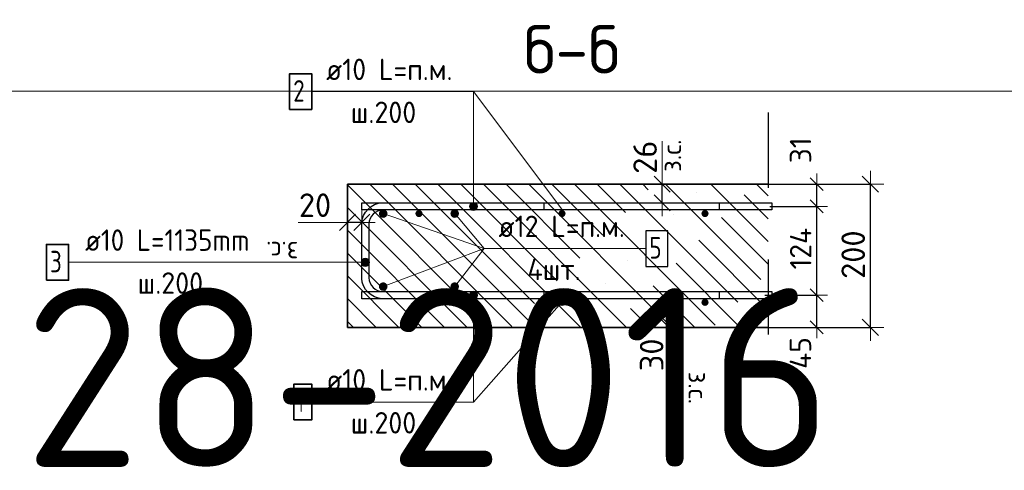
# Model space of a CAD drawing. Header units: metres. Extents: x -38 to 107, y -15 to 21.
# Tile 79 of 89: x 71.709 to 73.086, y 7.142 to 7.772. Entities that reach past the tile are written whole.
import ezdxf

# ---------------------------------------------------------------- set-up
doc = ezdxf.new("R2010")
doc.units = ezdxf.units.M
doc.header["$PDMODE"] = 65
doc.linetypes.add('______4', pattern=[0.135, 0.105, -0.03])
for name, color, linetype, lineweight in [('XR$4$Арм. стержнями верхней зоны', 180, 'Continuous', 35), ('XR$4$Арм. стержнями нижней зоны', 180, 'Continuous', 35), ('XR$4$Арм.стержн. Арматура края', 96, 'Continuous', 35), ('XR$4$Арм.стержн. Доп. арматура', 180, 'Continuous', 35), ('XR$4$Размерная линия (1)', 7, 'Continuous', 13), ('XR$4$Размерная линия_ общее', 7, 'Continuous', 13)]:
    doc.layers.add(name, color=color, linetype=linetype, lineweight=lineweight)
doc.styles.add('ISOCPEUR', font='txt')
doc.dimstyles.new('DIMSTYLE_12', dxfattribs={"dimtxt": 0.033, "dimasz": 0.0375, "dimexe": 0, "dimexo": 0, "dimgap": 0.0165, "dimtad": 2, "dimdec": 0, "dimlfac": 1000, "dimrnd": 1, "dimzin": 12, "dimdsep": 46, "dimtxsty": 'ISOCPEUR', "dimblk1": 'ALL_ML_STRICH', "dimblk2": 'ALL_ML_STRICH', "dimsah": 1, "dimcen": 0, "dimclrd": 7, "dimclre": 256, "dimclrt": 7, "dimadec": 0, "dimazin": 0, "dimtfac": 1, "dimtdec": 0, "dimtix": 1, "dimtmove": 2, "dimatfit": 3, "dimfxl": 0, "dimtzin": 0, "dimlwd": 0, "dimlwe": -3, "dimarcsym": 0})
doc.dimstyles.new('DIMSTYLE_15', dxfattribs={"dimtxt": 0.033, "dimasz": 0.0375, "dimexe": 0, "dimexo": 0, "dimgap": 0.0165, "dimtad": 2, "dimdec": 0, "dimlfac": 1000, "dimrnd": 1, "dimzin": 12, "dimdsep": 46, "dimtxsty": 'ISOCPEUR', "dimblk1": 'ALL_ML_STRICH', "dimblk2": 'ALL_ML_STRICH', "dimsah": 1, "dimcen": 0, "dimclrd": 7, "dimclre": 256, "dimclrt": 7, "dimadec": 0, "dimazin": 0, "dimtfac": 1, "dimtdec": 0, "dimtix": 1, "dimtmove": 2, "dimatfit": 3, "dimfxl": 0, "dimtvp": 1.2, "dimtzin": 0, "dimlwd": 0, "dimlwe": -3, "dimarcsym": 0})
doc.dimstyles.new('DIMSTYLE_16', dxfattribs={"dimtxt": 0.03, "dimasz": 0.03, "dimexe": 0, "dimexo": 0, "dimgap": 0.015, "dimtad": 2, "dimdec": 0, "dimlfac": 1000, "dimrnd": 1, "dimzin": 12, "dimdsep": 46, "dimtxsty": 'ISOCPEUR', "dimblk1": 'ALL_ML_STRICH', "dimblk2": 'ALL_ML_STRICH', "dimsah": 1, "dimcen": 0, "dimclrd": 7, "dimclre": 256, "dimclrt": 7, "dimadec": 0, "dimazin": 0, "dimtfac": 1, "dimtdec": 0, "dimtix": 1, "dimtmove": 2, "dimatfit": 3, "dimfxl": 0, "dimtzin": 0, "dimlwd": 0, "dimlwe": -3, "dimarcsym": 0})
doc.dimstyles.new('DIMSTYLE_18', dxfattribs={"dimtxt": 0.03, "dimasz": 0.03, "dimexe": 0, "dimexo": 0, "dimgap": 0.015, "dimtad": 2, "dimdec": 0, "dimlfac": 1000, "dimrnd": 1, "dimzin": 12, "dimdsep": 46, "dimtxsty": 'ISOCPEUR', "dimblk1": 'ALL_ML_STRICH', "dimblk2": 'ALL_ML_STRICH', "dimsah": 1, "dimcen": 0, "dimclrd": 7, "dimclre": 256, "dimclrt": 7, "dimadec": 0, "dimazin": 0, "dimtfac": 1, "dimtdec": 0, "dimtix": 1, "dimtmove": 2, "dimatfit": 3, "dimfxl": 0, "dimtvp": 1.2, "dimtzin": 0, "dimlwd": 0, "dimlwe": -3, "dimarcsym": 0})

# ---------------------------------------------------------------- blocks, each defined once
blk = doc.blocks.new('ALL_ML_STRICH')
at = {"color": 0, "linetype": 'ByBlock', "lineweight": -2}
for p, q in [((0, -0.5), (0, 0.5)), ((-1, 0), (0.5, 0)), ((-0.3, -0.3), (0.3, 0.3))]:
    blk.add_line(p, q, dxfattribs=at)
blk = doc.blocks.new('*D491')
at = {"layer": 'DEFPOINTS', "color": 7, "linetype": 'Continuous', "lineweight": 13, "transparency": 33554687}
for p in [(72.7273, 7.5419), (72.7273, 7.3419), (72.8988, 7.3419)]:
    blk.add_point(p, dxfattribs=at)
at = {"layer": 'XR$4$Размерная линия_ общее', "color": 253, "linetype": 'Continuous', "lineweight": -2, "true_color": 0xa0a0a0, "transparency": 33554687}
for p, q in [((72.7473, 7.5419), (72.8988, 7.5419)), ((72.7473, 7.3419), (72.8988, 7.3419))]:
    blk.add_line(p, q, dxfattribs=at)
at = {"layer": 'XR$4$Размерная линия_ общее', "color": 7, "linetype": 'Continuous', "lineweight": -2, "transparency": 33554687}
blk.add_line((72.8988, 7.3419), (72.8988, 7.5419), dxfattribs=at)
at = {"layer": 'XR$4$Размерная линия_ общее', "color": 7, "linetype": 'Continuous', "lineweight": 13, "transparency": 33554687, "xscale": 0.0375, "yscale": 0.0375, "zscale": 0.0375}
for p, rotation in [((72.8988, 7.5419), 90), ((72.8988, 7.3419), 270)]:
    blk.add_blockref('ALL_ML_STRICH', p, dxfattribs=dict(at, rotation=rotation))
at = {"layer": 'XR$4$Размерная линия_ общее', "color": 7, "linetype": 'Continuous', "lineweight": 13, "transparency": 33554687, "insert": (72.8748, 7.4435), "char_height": 0.033, "width": 0.099, "attachment_point": 5, "rotation": 90, "style": 'ISOCPEUR'}
blk.add_mtext('\\A1;{200}', dxfattribs=at)
blk = doc.blocks.new('*D492')
at = {"layer": 'DEFPOINTS', "color": 7, "linetype": 'Continuous', "lineweight": 13, "transparency": 33554687}
for p in [(72.5769, 7.3719), (72.6169, 7.3719), (72.5769, 7.3419)]:
    blk.add_point(p, dxfattribs=at)
at = {"layer": 'XR$4$Размерная линия_ общее', "color": 253, "linetype": 'Continuous', "lineweight": -2, "true_color": 0xa0a0a0, "transparency": 33554687}
for p, q in [((72.5969, 7.3719), (72.6169, 7.3719)), ((72.5969, 7.3419), (72.6169, 7.3419))]:
    blk.add_line(p, q, dxfattribs=at)
at = {"layer": 'XR$4$Размерная линия_ общее', "color": 7, "linetype": 'Continuous', "lineweight": -2, "transparency": 33554687}
blk.add_line((72.6169, 7.3719), (72.6169, 7.3419), dxfattribs=at)
at = {"layer": 'XR$4$Размерная линия_ общее', "color": 7, "linetype": 'Continuous', "lineweight": 13, "transparency": 33554687, "xscale": 0.0375, "yscale": 0.0375, "zscale": 0.0375}
for p, rotation in [((72.6169, 7.3719), 90), ((72.6169, 7.3419), 270)]:
    blk.add_blockref('ALL_ML_STRICH', p, dxfattribs=dict(at, rotation=rotation))
at = {"layer": 'XR$4$Размерная линия_ общее', "color": 7, "linetype": 'Continuous', "lineweight": 13, "transparency": 33554687, "insert": (72.5929, 7.3035), "char_height": 0.033, "width": 0.066, "attachment_point": 5, "rotation": 90, "style": 'ISOCPEUR'}
blk.add_mtext('\\A1;{30}', dxfattribs=at)
at = {"layer": 'XR$4$Размерная линия_ общее', "color": 7, "linetype": 'Continuous', "lineweight": 13, "transparency": 33554687, "insert": (72.6714, 7.28), "char_height": 0.027, "width": 0.00135, "attachment_point": 1, "rotation": 270, "line_spacing_factor": 0.60241, "style": 'ISOCPEUR'}
blk.add_mtext('з.с.', dxfattribs=at)
blk = doc.blocks.new('*D495')
at = {"layer": 'DEFPOINTS', "color": 7, "linetype": 'Continuous', "lineweight": 13, "transparency": 33554687}
for p in [(72.1875, 7.4886), (72.1875, 7.4536), (72.1675, 7.4486)]:
    blk.add_point(p, dxfattribs=at)
at = {"layer": 'XR$4$Размерная линия_ общее', "color": 253, "linetype": 'Continuous', "lineweight": -2, "true_color": 0xa0a0a0, "transparency": 33554687}
for p, q in [((72.1675, 7.4686), (72.1675, 7.4886)), ((72.1875, 7.4736), (72.1875, 7.4886))]:
    blk.add_line(p, q, dxfattribs=at)
at = {"layer": 'XR$4$Размерная линия_ общее', "color": 7, "linetype": 'Continuous', "lineweight": -2, "transparency": 33554687}
blk.add_line((72.1875, 7.4886), (72.1675, 7.4886), dxfattribs=at)
at = {"layer": 'XR$4$Размерная линия_ общее', "color": 7, "linetype": 'Continuous', "lineweight": 13, "transparency": 33554687, "xscale": 0.0375, "yscale": 0.0375, "zscale": 0.0375}
for p, rotation in [((72.1675, 7.4886), 180), ((72.1875, 7.4886), 360)]:
    blk.add_blockref('ALL_ML_STRICH', p, dxfattribs=dict(at, rotation=rotation))
at = {"layer": 'XR$4$Размерная линия_ общее', "color": 7, "linetype": 'Continuous', "lineweight": 13, "transparency": 33554687, "insert": (72.1221, 7.5126), "char_height": 0.033, "width": 0.066, "attachment_point": 5, "style": 'ISOCPEUR'}
blk.add_mtext('\\A1;{20}', dxfattribs=at)
at = {"layer": 'XR$4$Размерная линия_ общее', "color": 7, "linetype": 'Continuous', "lineweight": 13, "transparency": 33554687, "insert": (72.0988, 7.4345), "char_height": 0.027, "width": 0.00135, "attachment_point": 1, "rotation": 180, "line_spacing_factor": 0.60241, "style": 'ISOCPEUR'}
blk.add_mtext('з.с.', dxfattribs=at)
blk = doc.blocks.new('*D498')
at = {"layer": 'DEFPOINTS', "color": 7, "linetype": 'Continuous', "lineweight": 13, "transparency": 33554687}
for p in [(72.5677, 7.5419), (72.5677, 7.5159), (72.6077, 7.5159)]:
    blk.add_point(p, dxfattribs=at)
at = {"layer": 'XR$4$Размерная линия_ общее', "color": 253, "linetype": 'Continuous', "lineweight": -2, "true_color": 0xa0a0a0, "transparency": 33554687}
for p, q in [((72.5877, 7.5419), (72.6077, 7.5419)), ((72.5877, 7.5159), (72.6077, 7.5159))]:
    blk.add_line(p, q, dxfattribs=at)
at = {"layer": 'XR$4$Размерная линия_ общее', "color": 7, "linetype": 'Continuous', "lineweight": -2, "transparency": 33554687}
blk.add_line((72.6077, 7.5159), (72.6077, 7.5419), dxfattribs=at)
at = {"layer": 'XR$4$Размерная линия_ общее', "color": 7, "linetype": 'Continuous', "lineweight": 13, "transparency": 33554687, "xscale": 0.0375, "yscale": 0.0375, "zscale": 0.0375}
for p, rotation in [((72.6077, 7.5419), 90), ((72.6077, 7.5159), 270)]:
    blk.add_blockref('ALL_ML_STRICH', p, dxfattribs=dict(at, rotation=rotation))
at = {"layer": 'XR$4$Размерная линия_ общее', "color": 7, "linetype": 'Continuous', "lineweight": 13, "transparency": 33554687, "insert": (72.5837, 7.5796), "char_height": 0.033, "width": 0.066, "attachment_point": 5, "rotation": 90, "style": 'ISOCPEUR'}
blk.add_mtext('\\A1;{26}', dxfattribs=at)
at = {"layer": 'XR$4$Размерная линия_ общее', "color": 7, "linetype": 'Continuous', "lineweight": 13, "transparency": 33554687, "insert": (72.6072, 7.5592), "char_height": 0.027, "width": 0.00135, "attachment_point": 1, "rotation": 90, "line_spacing_factor": 0.60241, "style": 'ISOCPEUR'}
blk.add_mtext('з.с.', dxfattribs=at)
blk = doc.blocks.new('*D557')
at = {"layer": 'DEFPOINTS', "color": 7, "linetype": 'Continuous', "lineweight": 13, "transparency": 33554687}
for p in [(72.7312, 7.3869), (72.744, 7.3419), (72.8238, 7.3419)]:
    blk.add_point(p, dxfattribs=at)
at = {"layer": 'XR$4$Размерная линия (1)', "color": 9, "linetype": 'Continuous', "lineweight": -2, "true_color": 0xc7c7c7, "transparency": 33554687}
for p, q in [((72.7512, 7.3869), (72.8238, 7.3869)), ((72.764, 7.3419), (72.8238, 7.3419))]:
    blk.add_line(p, q, dxfattribs=at)
at = {"layer": 'XR$4$Размерная линия (1)', "color": 7, "linetype": 'Continuous', "lineweight": -2, "transparency": 33554687}
blk.add_line((72.8238, 7.3419), (72.8238, 7.3869), dxfattribs=at)
at = {"layer": 'XR$4$Размерная линия (1)', "color": 7, "linetype": 'Continuous', "lineweight": 13, "transparency": 33554687, "xscale": 0.03, "yscale": 0.03, "zscale": 0.03}
for p, rotation in [((72.8238, 7.3869), 90), ((72.8238, 7.3419), 270)]:
    blk.add_blockref('ALL_ML_STRICH', p, dxfattribs=dict(at, rotation=rotation))
at = {"layer": 'XR$4$Размерная линия (1)', "color": 7, "linetype": 'Continuous', "lineweight": 13, "transparency": 33554687, "insert": (72.801, 7.3061), "char_height": 0.03, "width": 0.06, "attachment_point": 5, "rotation": 90, "style": 'ISOCPEUR'}
blk.add_mtext('\\A1;{45}', dxfattribs=at)
blk = doc.blocks.new('*D558')
at = {"layer": 'DEFPOINTS', "color": 7, "linetype": 'Continuous', "lineweight": 13, "transparency": 33554687}
for p in [(72.7382, 7.5109), (72.7312, 7.3869), (72.8238, 7.3869)]:
    blk.add_point(p, dxfattribs=at)
at = {"layer": 'XR$4$Размерная линия (1)', "color": 9, "linetype": 'Continuous', "lineweight": -2, "true_color": 0xc7c7c7, "transparency": 33554687}
for p, q in [((72.7582, 7.5109), (72.8238, 7.5109)), ((72.7512, 7.3869), (72.8238, 7.3869))]:
    blk.add_line(p, q, dxfattribs=at)
at = {"layer": 'XR$4$Размерная линия (1)', "color": 7, "linetype": 'Continuous', "lineweight": -2, "transparency": 33554687}
blk.add_line((72.8238, 7.3869), (72.8238, 7.5109), dxfattribs=at)
at = {"layer": 'XR$4$Размерная линия (1)', "color": 7, "linetype": 'Continuous', "lineweight": 13, "transparency": 33554687, "xscale": 0.03, "yscale": 0.03, "zscale": 0.03}
for p, rotation in [((72.8238, 7.5109), 90), ((72.8238, 7.3869), 270)]:
    blk.add_blockref('ALL_ML_STRICH', p, dxfattribs=dict(at, rotation=rotation))
at = {"layer": 'XR$4$Размерная линия (1)', "color": 7, "linetype": 'Continuous', "lineweight": 13, "transparency": 33554687, "insert": (72.8013, 7.4519), "char_height": 0.03, "width": 0.09, "attachment_point": 5, "rotation": 90, "style": 'ISOCPEUR'}
blk.add_mtext('\\A1;{124}', dxfattribs=at)
blk = doc.blocks.new('*D559')
at = {"layer": 'DEFPOINTS', "color": 7, "linetype": 'Continuous', "lineweight": 13, "transparency": 33554687}
for p in [(72.7203, 7.5419), (72.7382, 7.5109), (72.8238, 7.5109)]:
    blk.add_point(p, dxfattribs=at)
at = {"layer": 'XR$4$Размерная линия (1)', "color": 9, "linetype": 'Continuous', "lineweight": -2, "true_color": 0xc7c7c7, "transparency": 33554687}
for p, q in [((72.7403, 7.5419), (72.8238, 7.5419)), ((72.7582, 7.5109), (72.8238, 7.5109))]:
    blk.add_line(p, q, dxfattribs=at)
at = {"layer": 'XR$4$Размерная линия (1)', "color": 7, "linetype": 'Continuous', "lineweight": -2, "transparency": 33554687}
blk.add_line((72.8238, 7.5109), (72.8238, 7.5419), dxfattribs=at)
at = {"layer": 'XR$4$Размерная линия (1)', "color": 7, "linetype": 'Continuous', "lineweight": 13, "transparency": 33554687, "xscale": 0.03, "yscale": 0.03, "zscale": 0.03}
for p, rotation in [((72.8238, 7.5419), 90), ((72.8238, 7.5109), 270)]:
    blk.add_blockref('ALL_ML_STRICH', p, dxfattribs=dict(at, rotation=rotation))
at = {"layer": 'XR$4$Размерная линия (1)', "color": 7, "linetype": 'Continuous', "lineweight": 13, "transparency": 33554687, "insert": (72.8011, 7.5892), "char_height": 0.03, "width": 0.06, "attachment_point": 5, "rotation": 90, "style": 'ISOCPEUR'}
blk.add_mtext('\\A1;{31}', dxfattribs=at)

msp = doc.modelspace()

# ---------------------------------------------------------------- hatches: boundary and pattern name
at = {"linetype": 'Continuous', "lineweight": 13, "transparency": 33554687}
h = msp.add_hatch(dxfattribs=at)
h.set_pattern_fill('__________540', scale=0.015, style=0, pattern_type=2)
h.set_pattern_definition([(135, (0, 0), (-0.031819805, -0.031819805), [0.4, -0.05, 0, -0.05]), (135, (-0.01591, -0.01591), (-0.031819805, -0.031819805), [0.8, -0.1, 0.1, -0.1])])
h.paths.add_polyline_path([(72.1675, 7.5419), (72.1675, 7.3419), (72.7559, 7.3419), (72.7559, 7.5419)], flags=0)
at = {"layer": 'XR$4$Арм. стержнями верхней зоны', "linetype": 'Continuous', "lineweight": 50, "transparency": 33554687}
for points in [[(72.2725, 7.5009), (72.2721, 7.5028), (72.271, 7.5044), (72.2694, 7.5055), (72.2675, 7.5059), (72.2656, 7.5055), (72.264, 7.5044), (72.2629, 7.5028), (72.2625, 7.5009), (72.2629, 7.499), (72.264, 7.4973), (72.2656, 7.4963), (72.2675, 7.4959), (72.2694, 7.4963), (72.271, 7.4973), (72.2721, 7.499)], [(72.4725, 7.5009), (72.4721, 7.5028), (72.471, 7.5044), (72.4694, 7.5055), (72.4675, 7.5059), (72.4656, 7.5055), (72.464, 7.5044), (72.4629, 7.5028), (72.4625, 7.5009), (72.4629, 7.499), (72.464, 7.4973), (72.4656, 7.4963), (72.4675, 7.4959), (72.4694, 7.4963), (72.471, 7.4973), (72.4721, 7.499)], [(72.6725, 7.5009), (72.6721, 7.5028), (72.671, 7.5044), (72.6694, 7.5055), (72.6675, 7.5059), (72.6656, 7.5055), (72.664, 7.5044), (72.6629, 7.5028), (72.6625, 7.5009), (72.6629, 7.499), (72.664, 7.4973), (72.6656, 7.4963), (72.6675, 7.4959), (72.6694, 7.4963), (72.671, 7.4973), (72.6721, 7.499)]]:
    msp.add_hatch(color=4, dxfattribs=at).paths.add_polyline_path(points)
at = {"layer": 'XR$4$Арм. стержнями верхней зоны', "linetype": 'Continuous', "lineweight": 13, "transparency": 33554687}
for points in [[(72.3484, 7.5137), (72.3388, 7.5137), (72.338, 7.5109)], [(72.3484, 7.5137), (72.338, 7.5109), (72.3492, 7.5109)], [(72.3492, 7.5109), (72.338, 7.5109), (72.3388, 7.5081)], [(72.3464, 7.5157), (72.3408, 7.5157), (72.3388, 7.5137)], [(72.3464, 7.5157), (72.3388, 7.5137), (72.3484, 7.5137)], [(72.3492, 7.5109), (72.3388, 7.5081), (72.3484, 7.5081)], [(72.3484, 7.5081), (72.3388, 7.5081), (72.3408, 7.506)], [(72.3408, 7.5157), (72.3464, 7.5157), (72.3436, 7.5165)], [(72.3484, 7.5081), (72.3408, 7.506), (72.3464, 7.506)], [(72.3464, 7.506), (72.3408, 7.506), (72.3436, 7.5053)]]:
    msp.add_hatch(color=7, dxfattribs=at).paths.add_polyline_path(points)
at = {"layer": 'XR$4$Арм. стержнями нижней зоны', "linetype": 'Continuous', "lineweight": 50, "transparency": 33554687}
for points in [[(72.2725, 7.3769), (72.2721, 7.3788), (72.271, 7.3804), (72.2694, 7.3815), (72.2675, 7.3819), (72.2656, 7.3815), (72.264, 7.3804), (72.2629, 7.3788), (72.2625, 7.3769), (72.2629, 7.375), (72.264, 7.3733), (72.2656, 7.3723), (72.2675, 7.3719), (72.2694, 7.3723), (72.271, 7.3733), (72.2721, 7.375)], [(72.4725, 7.3769), (72.4721, 7.3788), (72.471, 7.3804), (72.4694, 7.3815), (72.4675, 7.3819), (72.4656, 7.3815), (72.464, 7.3804), (72.4629, 7.3788), (72.4625, 7.3769), (72.4629, 7.375), (72.464, 7.3733), (72.4656, 7.3723), (72.4675, 7.3719), (72.4694, 7.3723), (72.471, 7.3733), (72.4721, 7.375)], [(72.6725, 7.3769), (72.6721, 7.3788), (72.671, 7.3804), (72.6694, 7.3815), (72.6675, 7.3819), (72.6656, 7.3815), (72.664, 7.3804), (72.6629, 7.3788), (72.6625, 7.3769), (72.6629, 7.375), (72.664, 7.3733), (72.6656, 7.3723), (72.6675, 7.3719), (72.6694, 7.3723), (72.671, 7.3733), (72.6721, 7.375)]]:
    msp.add_hatch(color=4, dxfattribs=at).paths.add_polyline_path(points)
at = {"layer": 'XR$4$Арм. стержнями нижней зоны', "linetype": 'Continuous', "lineweight": 13, "transparency": 33554687}
for points in [[(72.338, 7.3869), (72.3492, 7.3869), (72.3484, 7.3897)], [(72.338, 7.3869), (72.3484, 7.3897), (72.3388, 7.3897)], [(72.3388, 7.3841), (72.3492, 7.3869), (72.338, 7.3869)], [(72.3388, 7.3897), (72.3484, 7.3897), (72.3464, 7.3917)], [(72.3388, 7.3897), (72.3464, 7.3917), (72.3408, 7.3917)], [(72.3388, 7.3841), (72.3484, 7.3841), (72.3492, 7.3869)], [(72.3408, 7.382), (72.3484, 7.3841), (72.3388, 7.3841)], [(72.3408, 7.3917), (72.3464, 7.3917), (72.3436, 7.3925)], [(72.3408, 7.382), (72.3464, 7.382), (72.3484, 7.3841)], [(72.3464, 7.382), (72.3408, 7.382), (72.3436, 7.3813)]]:
    msp.add_hatch(color=7, dxfattribs=at).paths.add_polyline_path(points)
at = {"layer": 'XR$4$Арм.стержн. Арматура края', "linetype": 'Continuous', "lineweight": 13, "transparency": 33554687}
for points in [[(72.1877, 7.4357), (72.1897, 7.428), (72.1897, 7.4377)], [(72.1897, 7.4377), (72.1925, 7.4272), (72.1925, 7.4385)], [(72.1897, 7.4377), (72.1897, 7.428), (72.1925, 7.4272)], [(72.1925, 7.4385), (72.1925, 7.4272), (72.1953, 7.428)], [(72.1925, 7.4385), (72.1953, 7.428), (72.1953, 7.4377)], [(72.1953, 7.4377), (72.1953, 7.428), (72.1973, 7.43)], [(72.1953, 7.4377), (72.1973, 7.43), (72.1973, 7.4357)], [(72.1877, 7.43), (72.1877, 7.4357), (72.1869, 7.4328)], [(72.1877, 7.4357), (72.1877, 7.43), (72.1897, 7.428)], [(72.1973, 7.4357), (72.1973, 7.43), (72.1981, 7.4328)]]:
    msp.add_hatch(color=7, dxfattribs=at).paths.add_polyline_path(points)
at = {"layer": 'XR$4$Арм.стержн. Доп. арматура', "linetype": 'Continuous', "lineweight": 50, "transparency": 33554687}
for points in [[(72.2235, 7.5009), (72.223, 7.5032), (72.2217, 7.5051), (72.2198, 7.5064), (72.2175, 7.5069), (72.2152, 7.5064), (72.2132, 7.5051), (72.2119, 7.5032), (72.2115, 7.5009), (72.2119, 7.4986), (72.2132, 7.4966), (72.2152, 7.4953), (72.2175, 7.4949), (72.2198, 7.4953), (72.2217, 7.4966), (72.223, 7.4986)], [(72.3235, 7.5009), (72.323, 7.5032), (72.3217, 7.5051), (72.3198, 7.5064), (72.3175, 7.5069), (72.3152, 7.5064), (72.3132, 7.5051), (72.3119, 7.5032), (72.3115, 7.5009), (72.3119, 7.4986), (72.3132, 7.4966), (72.3152, 7.4953), (72.3175, 7.4949), (72.3198, 7.4953), (72.3217, 7.4966), (72.323, 7.4986)], [(72.2235, 7.3989), (72.223, 7.4012), (72.2217, 7.4031), (72.2198, 7.4044), (72.2175, 7.4049), (72.2152, 7.4044), (72.2132, 7.4031), (72.2119, 7.4012), (72.2115, 7.3989), (72.2119, 7.3966), (72.2132, 7.3946), (72.2152, 7.3933), (72.2175, 7.3929), (72.2198, 7.3933), (72.2217, 7.3946), (72.223, 7.3966)], [(72.3235, 7.3989), (72.323, 7.4012), (72.3217, 7.4031), (72.3198, 7.4044), (72.3175, 7.4049), (72.3152, 7.4044), (72.3132, 7.4031), (72.3119, 7.4012), (72.3115, 7.3989), (72.3119, 7.3966), (72.3132, 7.3946), (72.3152, 7.3933), (72.3175, 7.3929), (72.3198, 7.3933), (72.3217, 7.3946), (72.323, 7.3966)]]:
    msp.add_hatch(color=34, dxfattribs=at).paths.add_polyline_path(points)

# ---------------------------------------------------------------- linework, layer by layer
at = {"color": 7, "linetype": 'Continuous', "lineweight": 13, "transparency": 33554687}
for p, q in [((86.4198, 7.6717), (67.9198, 7.6717)), ((72.4675, 7.5069), (72.3436, 7.6713)), ((72.6077, 7.5419), (72.6077, 7.6019)), ((72.1675, 7.4886), (72.0985, 7.4886)), ((72.4675, 7.3769), (72.3436, 7.2376)), ((72.6169, 7.3419), (72.6169, 7.2829))]:
    msp.add_line(p, q, dxfattribs=at)
at = {"color": 7, "linetype": '______4', "lineweight": 25, "transparency": 33554687}
msp.add_line((72.7559, 7.6419), (72.7559, 7.2419), dxfattribs=at)
at = {"color": 7, "linetype": 'Continuous', "lineweight": 35, "transparency": 33554687}
for p, q in [((72.1675, 7.5419), (72.1675, 7.3419)), ((72.7559, 7.5419), (72.1675, 7.5419)), ((72.1675, 7.3419), (72.7559, 7.3419))]:
    msp.add_line(p, q, dxfattribs=at)
at = {"layer": 'XR$4$Арм. стержнями верхней зоны', "color": 7, "linetype": 'Continuous', "lineweight": 13, "transparency": 33554687}
for p, q in [((72.1176, 7.6713), (72.3436, 7.6713)), ((72.3436, 7.6713), (72.3436, 7.5109)), ((72.338, 7.5109), (72.338, 7.5109)), ((72.3436, 7.5165), (72.3436, 7.5165)), ((72.3436, 7.5053), (72.3436, 7.5053)), ((72.3492, 7.5109), (72.3492, 7.5109))]:
    msp.add_line(p, q, dxfattribs=at)
at = {"layer": 'XR$4$Арм. стержнями верхней зоны', "color": 7, "linetype": 'Continuous', "lineweight": 35, "transparency": 33554687}
msp.add_lwpolyline([(72.0866, 7.6463), (72.1176, 7.6463), (72.1176, 7.6963), (72.0866, 7.6963), (72.0866, 7.6463)], dxfattribs=at)
at = {"layer": 'XR$4$Арм. стержнями верхней зоны', "color": 4, "linetype": 'Continuous', "lineweight": 25, "transparency": 33554687}
for points in [[(72.7609, 7.5059), (72.1875, 7.5059), (72.1875, 7.5159), (72.7609, 7.5159), (72.7609, 7.5059)], [(72.7609, 7.5059), (72.4425, 7.5059), (72.4425, 7.5159), (72.7609, 7.5159), (72.7609, 7.5059)]]:
    msp.add_lwpolyline(points, dxfattribs=at)
at = {"layer": 'XR$4$Арм. стержнями верхней зоны', "color": 7, "linetype": 'Continuous', "lineweight": 13, "transparency": 33554687}
msp.add_circle((72.3436, 7.5109), 0.00563, dxfattribs=at)
at = {"layer": 'XR$4$Арм. стержнями нижней зоны', "color": 7, "linetype": 'Continuous', "lineweight": 13, "transparency": 33554687}
for p, q in [((72.338, 7.3869), (72.338, 7.3869)), ((72.3436, 7.3925), (72.3436, 7.3925)), ((72.3436, 7.2376), (72.3436, 7.3869)), ((72.3436, 7.3813), (72.3436, 7.3813)), ((72.3492, 7.3869), (72.3492, 7.3869)), ((72.1176, 7.2376), (72.3436, 7.2376))]:
    msp.add_line(p, q, dxfattribs=at)
at = {"layer": 'XR$4$Арм. стержнями нижней зоны', "color": 4, "linetype": 'Continuous', "lineweight": 25, "transparency": 33554687}
for points in [[(72.7609, 7.3819), (72.1875, 7.3819), (72.1875, 7.3919), (72.7609, 7.3919), (72.7609, 7.3819)], [(72.7609, 7.3819), (72.4425, 7.3819), (72.4425, 7.3919), (72.7609, 7.3919), (72.7609, 7.3819)]]:
    msp.add_lwpolyline(points, dxfattribs=at)
at = {"layer": 'XR$4$Арм. стержнями нижней зоны', "color": 7, "linetype": 'Continuous', "lineweight": 35, "transparency": 33554687}
msp.add_lwpolyline([(72.0926, 7.2126), (72.1176, 7.2126), (72.1176, 7.2626), (72.0926, 7.2626), (72.0926, 7.2126)], dxfattribs=at)
at = {"layer": 'XR$4$Арм. стержнями нижней зоны', "color": 7, "linetype": 'Continuous', "lineweight": 13, "transparency": 33554687}
msp.add_circle((72.3436, 7.3869), 0.00563, dxfattribs=at)
at = {"layer": 'XR$4$Арм.стержн. Арматура края', "color": 7, "linetype": 'Continuous', "lineweight": 13, "transparency": 33554687}
for p, q in [((72.1925, 7.4385), (72.1925, 7.4385)), ((71.7775, 7.4328), (72.0875, 7.4328)), ((72.0875, 7.4328), (72.1925, 7.4328)), ((72.1869, 7.4328), (72.1869, 7.4328)), ((72.1925, 7.4272), (72.1925, 7.4272)), ((72.1981, 7.4328), (72.1981, 7.4328))]:
    msp.add_line(p, q, dxfattribs=at)
at = {"layer": 'XR$4$Арм.стержн. Арматура края', "color": 4, "linetype": 'Continuous', "lineweight": 25, "transparency": 33554687}
msp.add_lwpolyline([(72.6875, 7.3819), (72.2161, 7.3819), (72.2109, 7.3826), (72.2054, 7.3844), (72.2004, 7.3872), (72.1963, 7.3906), (72.1928, 7.3948), (72.19, 7.3998), (72.1882, 7.4052), (72.1875, 7.4104), (72.1875, 7.4873), (72.1882, 7.4925), (72.19, 7.498), (72.1928, 7.503), (72.1963, 7.5071), (72.2004, 7.5106), (72.2054, 7.5134), (72.2109, 7.5152), (72.2161, 7.5159), (72.6875, 7.5159), (72.6875, 7.5059), (72.2168, 7.5059), (72.2131, 7.5054), (72.2095, 7.5042), (72.2061, 7.5023), (72.2034, 7.5), (72.2011, 7.4973), (72.1992, 7.4939), (72.198, 7.4903), (72.1975, 7.4866), (72.1975, 7.4111), (72.198, 7.4075), (72.1992, 7.4038), (72.2011, 7.4005), (72.2034, 7.3977), (72.2061, 7.3955), (72.2095, 7.3936), (72.2131, 7.3924), (72.2168, 7.3919), (72.6875, 7.3919), (72.6875, 7.3819)], dxfattribs=at)
at = {"layer": 'XR$4$Арм.стержн. Арматура края', "color": 7, "linetype": 'Continuous', "lineweight": 35, "transparency": 33554687}
msp.add_lwpolyline([(71.7465, 7.4078), (71.7775, 7.4078), (71.7775, 7.4578), (71.7465, 7.4578), (71.7465, 7.4078)], dxfattribs=at)
at = {"layer": 'XR$4$Арм.стержн. Арматура края', "color": 7, "linetype": 'Continuous', "lineweight": 13, "transparency": 33554687}
msp.add_circle((72.1925, 7.4328), 0.00563, dxfattribs=at)
at = {"layer": 'XR$4$Арм.стержн. Доп. арматура', "color": 7, "linetype": 'Continuous', "lineweight": 13, "transparency": 33554687}
for q in [(72.2175, 7.5009), (72.3175, 7.5009), (72.2175, 7.3989), (72.3175, 7.3989), (72.5847, 7.452)]:
    msp.add_line((72.3587, 7.452), q, dxfattribs=at)
at = {"layer": 'XR$4$Арм.стержн. Доп. арматура', "color": 7, "linetype": 'Continuous', "lineweight": 25, "transparency": 33554687}
msp.add_lwpolyline([(72.5847, 7.427), (72.6157, 7.427), (72.6157, 7.477), (72.5847, 7.477), (72.5847, 7.427)], dxfattribs=at)

# ---------------------------------------------------------------- texts
at = {"color": 7, "linetype": 'Continuous', "lineweight": 50, "transparency": 33554687, "insert": (72.4813, 7.7303), "char_height": 0.0675, "width": 0.172565, "attachment_point": 5, "style": 'ISOCPEUR'}
msp.add_mtext('\\A1;{\\fISOCPEUR|i0|b0;\\H0.067500;\\W1.000000;\\C7;б-б}\\P', dxfattribs=at)
at = {"color": 7, "linetype": 'Continuous', "lineweight": 35, "transparency": 33554687, "insert": (70.3506, 7.1467), "char_height": 0.25, "width": 2.743715, "attachment_point": 7, "style": 'ISOCPEUR'}
msp.add_mtext('\\W0.96;ГОСТ 34028-2016', dxfattribs=at)
at = {"layer": 'XR$4$Арм. стержнями верхней зоны', "color": 7, "linetype": 'Continuous', "lineweight": 25, "transparency": 33554687, "char_height": 0.03, "attachment_point": 7, "style": 'ISOCPEUR'}
for s, insert, width in [('\\W0.94;ø10 L=п.м.', (72.1376, 7.6873), 0.199983), ('\\W0.78;2', (72.0916, 7.6573), 0.032641), ('\\W0.95;ш.200 ', (72.1721, 7.6273), 0.1312)]:
    msp.add_mtext(s, dxfattribs=dict(at, insert=insert, width=width))
at = {"layer": 'XR$4$Арм. стержнями нижней зоны', "color": 7, "linetype": 'Continuous', "lineweight": 25, "transparency": 33554687, "char_height": 0.03, "attachment_point": 7, "style": 'ISOCPEUR'}
for s, insert, width in [('\\W0.94;ø10 L=п.м.', (72.1376, 7.2536), 0.199983), ('\\W0.56;1', (72.0976, 7.2236), 0.023333), ('\\W0.95;ш.200 ', (72.1721, 7.1936), 0.1312)]:
    msp.add_mtext(s, dxfattribs=dict(at, insert=insert, width=width))
at = {"layer": 'XR$4$Арм.стержн. Арматура края', "color": 7, "linetype": 'Continuous', "lineweight": 25, "transparency": 33554687, "char_height": 0.03, "attachment_point": 7, "style": 'ISOCPEUR'}
for s, insert, width in [('\\W0.92;ø10 L=1135mm ', (71.8005, 7.4488), 0.280669), ('\\W0.78;3', (71.7515, 7.4188), 0.032641), ('\\W0.95;ш.200 ', (71.874, 7.3888), 0.1312)]:
    msp.add_mtext(s, dxfattribs=dict(at, insert=insert, width=width))
at = {"layer": 'XR$4$Арм.стержн. Доп. арматура', "color": 7, "linetype": 'Continuous', "lineweight": 25, "transparency": 33554687, "char_height": 0.03, "attachment_point": 7, "style": 'ISOCPEUR'}
for s, insert, width in [('\\W0.94;ø12 L=п.м.', (72.3787, 7.468), 0.199983), ('\\W0.78;5', (72.5897, 7.438), 0.032641), ('\\W0.95;4шт. ', (72.4192, 7.408), 0.119158)]:
    msp.add_mtext(s, dxfattribs=dict(at, insert=insert, width=width))

# ---------------------------------------------------------------- dimensions: what is measured, and where the dimension line sits
at = {"layer": 'XR$4$Размерная линия (1)', "color": 7, "linetype": 'Continuous', "lineweight": 13, "transparency": 33554687}
for base, p1, p2, dimstyle, picture, middle in [((72.8238, 7.5419), (72.7582, 7.5109), (72.7403, 7.5419), 'DIMSTYLE_18', '*D559', (72.8011, 7.5892)), ((72.8238, 7.5109), (72.7512, 7.3869), (72.7582, 7.5109), 'DIMSTYLE_16', '*D558', (72.8013, 7.4519)), ((72.8238, 7.3869), (72.764, 7.3419), (72.7512, 7.3869), 'DIMSTYLE_18', '*D557', (72.801, 7.3061))]:
    dim = msp.add_linear_dim(base=base, p1=p1, p2=p2, angle=90, dimstyle=dimstyle, override={"dimpost": '<>', "dimclrd": 7, "dimclre": 9, "dimclrt": 7, "dimlwd": 0, "dimlwe": 65533}, dxfattribs=at)
    dim.commit()
    dim.dimension.update_dxf_attribs({"geometry": picture, "text_midpoint": middle, "dimtype": 160})
at = {"layer": 'XR$4$Размерная линия_ общее', "color": 7, "linetype": 'Continuous', "lineweight": 13, "transparency": 33554687}
for base, p1, p2, angle, picture, middle in [((72.6077, 7.5419), (72.5877, 7.5159), (72.5877, 7.5419), 90, '*D498', (72.5837, 7.5796)), ((72.1675, 7.4886), (72.1875, 7.4736), (72.1675, 7.4686), 180, '*D495', (72.1221, 7.5126)), ((72.6169, 7.3419), (72.5969, 7.3719), (72.5969, 7.3419), 270, '*D492', (72.5929, 7.3035))]:
    dim = msp.add_linear_dim(base=base, p1=p1, p2=p2, angle=angle, text='<>\\Xз.с.', dimstyle='DIMSTYLE_15', override={"dimpost": '<>', "dimclrd": 7, "dimclre": 253, "dimclrt": 7, "dimlwd": 0, "dimlwe": 65533}, dxfattribs=at)
    dim.commit()
    dim.dimension.update_dxf_attribs({"geometry": picture, "text_midpoint": middle, "dimtype": 160})
dim = msp.add_linear_dim(base=(72.8988, 7.5419), p1=(72.7473, 7.3419), p2=(72.7473, 7.5419), angle=90, dimstyle='DIMSTYLE_12', override={"dimpost": '<>', "dimclrd": 7, "dimclre": 253, "dimclrt": 7, "dimlwd": 0, "dimlwe": 65533}, dxfattribs=at)
dim.commit()
dim.dimension.update_dxf_attribs({"geometry": '*D491', "text_midpoint": (72.8748, 7.4435), "dimtype": 160})

doc.saveas('drawing.dxf')
